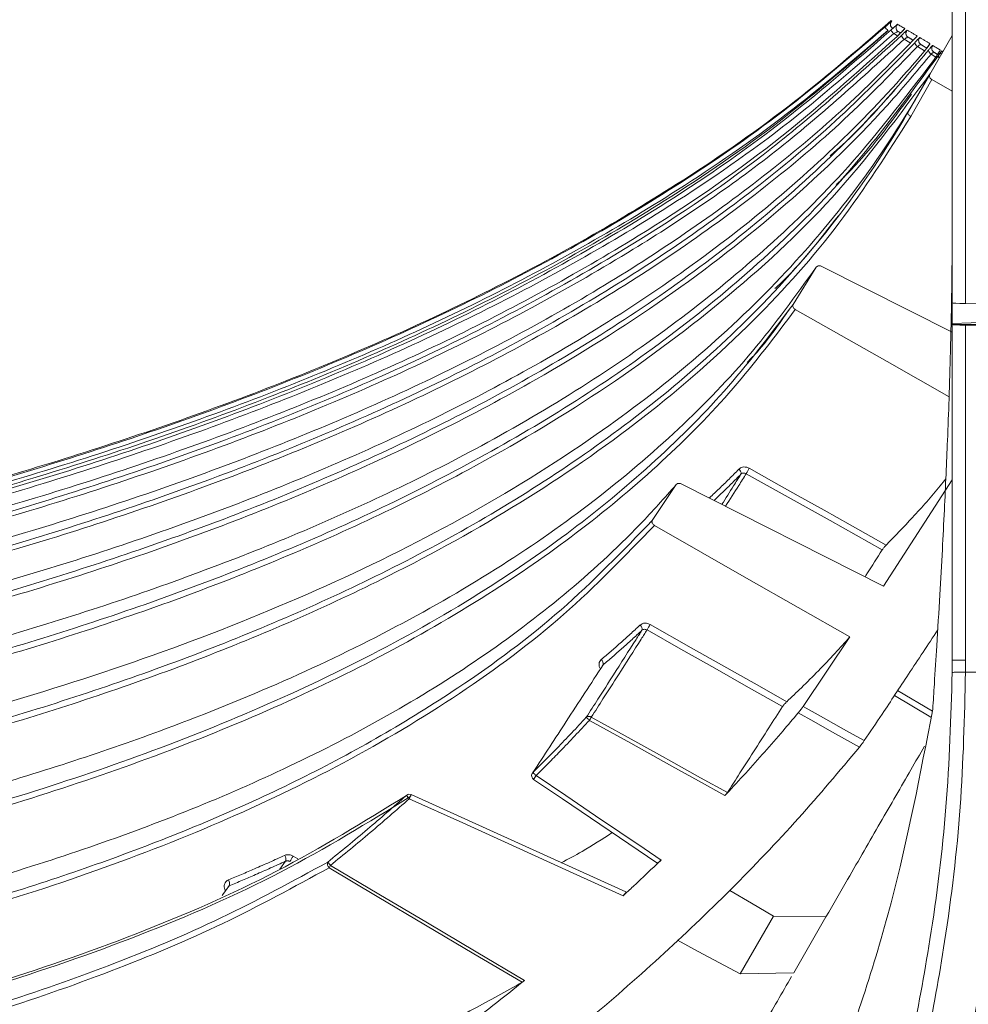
# Model space of a CAD drawing. Header units: millimetres. Extents: x 0 to 1118, y 0 to 864.
# Tile 59 of 256: x 228 to 238, y 394 to 405. Entities that reach past the tile are written whole.
import ezdxf

# ---------------------------------------------------------------- set-up
doc = ezdxf.new("R2010")
doc.units = ezdxf.units.MM

msp = doc.modelspace()

# ---------------------------------------------------------------- linework, layer by layer
at = {"color": 7, "linetype": 'Continuous', "lineweight": 15}
for p, q in [((237.951, 401.724), (237.951, 408.087)), ((237.951, 404.649), (237.705, 404.223)), ((237.466, 403.808), (237.705, 404.223)), ((237.951, 404.042), (237.729, 404.168)), ((236.463, 402.115), (236.211, 401.709)), ((236.525, 402.124), (237.951, 401.405)), ((237.951, 401.5), (237.951, 401.724)), ((238.555, 401.71), (238.098, 401.718)), ((237.951, 401.5), (238.714, 401.527)), ((237.951, 401.487), (237.951, 401.5)), ((237.951, 401.487), (238.714, 401.487)), ((237.951, 397.817), (237.951, 401.487)), ((238.555, 401.473), (238.098, 401.481)), ((234.932, 399.736), (234.67, 399.344)), ((234.994, 399.743), (237.2, 398.625)), ((237.951, 399.787), (237.2, 398.625)), ((236.83, 398.069), (236.319, 397.309)), ((234.38, 395.279), (232.032, 396.344)), ((235.632, 394.382), (235.996, 395.013)), ((235.996, 395.013), (236.57, 395.006)), ((236.57, 395.006), (236.217, 394.395)), ((236.217, 394.395), (235.632, 394.382))]:
    msp.add_line(p, q, dxfattribs=at)
at = {"color": 9, "linetype": 'Continuous', "lineweight": 0}
for p, q in [((238.098, 408.087), (238.098, 401.718)), ((237.353, 404.646), (237.312, 404.671)), ((237.36, 404.695), (237.386, 404.678)), ((237.492, 404.569), (237.426, 404.61)), ((237.468, 404.632), (237.522, 404.599)), ((237.608, 404.552), (237.672, 404.512)), ((237.648, 404.482), (237.571, 404.53)), ((237.772, 404.415), (237.722, 404.447)), ((237.751, 404.47), (237.791, 404.444)), ((237.817, 404.484), (237.821, 404.491)), ((237.729, 404.168), (237.497, 403.765)), ((238.098, 401.481), (238.098, 397.817)), ((238.097, 397.684), (238.555, 397.684)), ((237.354, 397.482), (237.734, 397.258)), ((237.719, 397.191), (237.318, 397.428)), ((230.594, 395.527), (230.658, 395.616)), ((230.739, 395.672), (230.791, 395.643))]:
    msp.add_line(p, q, dxfattribs=at)
at = {"color": 9, "linetype": 'Continuous', "lineweight": 0, "flags": 128}
for points in [[(237.424, 404.718), (237.424, 404.718), (237.431, 404.727)], [(237.701, 404.551), (237.702, 404.552), (237.708, 404.561)], [(237.184, 399.023), (236.9, 399.182), (236.615, 399.342), (236.156, 399.599), (235.697, 399.856)], [(235.731, 399.915), (235.999, 399.765), (236.266, 399.615), (236.551, 399.455), (236.836, 399.296), (237.229, 399.075)], [(234.646, 398.205), (235.095, 397.952), (235.544, 397.698), (235.842, 397.53), (236.141, 397.361)], [(236.094, 397.308), (235.724, 397.518), (235.353, 397.727), (234.983, 397.936), (234.612, 398.146)], [(236.936, 396.864), (236.772, 396.956), (236.609, 397.047), (236.437, 397.143), (236.265, 397.239)], [(236.319, 397.309), (236.486, 397.216), (236.653, 397.123), (236.821, 397.029), (236.989, 396.935)], [(233.982, 397.157), (233.976, 397.163), (233.97, 397.169), (233.964, 397.174), (233.959, 397.179), (233.955, 397.183), (233.951, 397.186), (233.949, 397.189), (233.947, 397.19)], [(235.465, 396.336), (235.175, 396.496), (234.885, 396.657), (234.434, 396.907), (233.982, 397.157)], [(234.002, 397.192), (234.374, 396.986), (234.747, 396.779), (234.905, 396.692), (235.198, 396.529), (235.491, 396.367)], [(233.398, 396.552), (233.392, 396.558), (233.386, 396.564), (233.38, 396.57), (233.375, 396.575), (233.371, 396.579), (233.368, 396.582), (233.366, 396.585), (233.364, 396.586)], [(233.398, 396.552), (233.722, 396.333), (234.047, 396.114), (234.314, 395.933), (234.581, 395.753), (234.765, 395.628)], [(231.979, 396.335), (231.982, 396.339), (231.984, 396.34)], [(234.35, 395.238), (233.765, 395.503), (233.18, 395.769), (232.595, 396.034), (232.01, 396.299)], [(233.245, 394.291), (232.717, 394.604), (232.189, 394.917), (231.661, 395.23), (231.133, 395.543)], [(231.148, 395.57), (231.679, 395.255), (232.21, 394.94), (232.741, 394.625), (233.272, 394.311)]]:
    msp.add_lwpolyline(points, dxfattribs=at)
at = {"color": 7, "linetype": 'Continuous', "lineweight": 15, "flags": 128}
for points in [[(237.917, 400.696), (237.238, 401.082), (236.234, 401.654)], [(236.83, 398.069), (235.701, 398.714), (234.693, 399.29)], [(233.357, 396.578), (233.358, 396.579), (233.364, 396.586)], [(233.371, 396.51), (233.686, 396.297), (234.721, 395.597)], [(235.517, 395.296), (235.756, 395.155), (235.996, 395.013)], [(234.946, 394.751), (235.171, 394.629), (235.632, 394.382)]]:
    msp.add_lwpolyline(points, dxfattribs=at)
at = {"color": 9, "linetype": 'Continuous', "lineweight": 0}
for centre, radius, start, end in [((237.325, 404.773), 0.05, 132.49, 237.9973), ((237.386, 404.737), 0.05, 133.4632, 184.9553), ((237.516, 404.965), 0.374, 216.4202, 223.8858), ((237.403, 404.772), 0.136, 206.7615, 227.8852), ((237.495, 404.675), 0.05, 135.316, 237.9674), ((237.481, 404.68), 0.0895, 198.9037, 232.0829), ((237.61, 404.588), 0.0694, 192.6394, 236.6946), ((237.749, 404.498), 0.0577, 187.7124, 242.0179), ((237.777, 404.512), 0.0499, 209.4608, 237.9955), ((237.826, 404.426), 0.0258, 171.1737, 231.58), ((235.588, 399.861), 0.0527, 350.0049, 57.2623), ((235.035, 400.278), 0.785, 327.5281, 332.4719), ((234.505, 398.155), 0.053, 345.9706, 55.4198), ((233.924, 398.583), 0.815, 327.5813, 332.4187), ((234.078, 397.778), 0.0549, 345.2869, 52.8878), ((233.976, 397.152), 0.048, 57.0843, 126.936), ((234.81, 396.703), 0.944, 148.7929, 151.2071), ((233.669, 396.353), 0.337, 143.6795, 152.2607), ((251.33, 413.469), 25.846, 221.5225, 221.6273), ((232.291, 396.188), 0.302, 148.9508, 158.3184), ((230.594, 395.637), 0.0677, 341.3983, 38.2197), ((230.012, 396.052), 0.82, 327.6135, 332.3865), ((231.176, 395.586), 0.0607, 160.345, 224.7988), ((250.787, 411.448), 25.255, 218.8495, 218.956), ((232.164, 394.966), 1.182, 149.2542, 150.7458), ((229.975, 395.369), 0.0696, 340.9252, 36.3502)]:
    msp.add_arc(centre, radius, start, end, dxfattribs=at)
at = {"color": 7, "linetype": 'Continuous', "lineweight": 15}
for centre, start, end in [((237.386, 404.737), 184.9539, 237.9946), ((237.634, 404.594), 138.1618, 237.961), ((237.777, 404.512), 142.1167, 209.4512), ((237.878, 404.454), 147.267, 197.2866), ((233.399, 396.551), 150, 235.9531), ((233.399, 396.551), 146.8206, 150), ((232.011, 396.298), 65.5917, 123.8486)]:
    msp.add_arc(centre, 0.05, start, end, dxfattribs=at)
for centre in [(238.451, 401.724), (238.451, 401.487)]:
    msp.add_ellipse(centre, major_axis=(0.5, 0), ratio=0.017455, start_param=3.141593, end_param=3.926991, dxfattribs=at)
for points, knots in [([(237.285, 404.813), (236.913, 404.492), (236.166, 403.848), (234.688, 402.832), (232.842, 401.795), (230.594, 400.811), (228.248, 399.995), (226.575, 399.53), (225.444, 399.249), (225.121, 399.174), (224.865, 399.114)], [0, 0, 0, 0, 0.106672, 0.214146, 0.389132, 0.565926, 0.746639, 0.928157, 0.942892, 1, 1, 1, 1]), ([(237.282, 404.803), (237.282, 404.802), (237.279, 404.8), (237.265, 404.787), (237.242, 404.767), (237.224, 404.75), (237.215, 404.742)], [0, 0, 0, 0, 0.03596, 0.35462, 0.677492, 1, 1, 1, 1]), ([(237.275, 404.77), (237.275, 404.772), (237.274, 404.777), (237.276, 404.785), (237.279, 404.794), (237.283, 404.8), (237.285, 404.803), (237.286, 404.804), (237.286, 404.805)], [0, 0, 0, 0, 0.116669, 0.41252, 0.659339, 0.852337, 0.962169, 1, 1, 1, 1]), ([(216.058, 397.567), (217.667, 397.756), (220.086, 398.04), (223.283, 398.613), (225.663, 399.137), (228.012, 399.778), (230.332, 400.568), (232.602, 401.538), (234.518, 402.596), (236.081, 403.661), (236.88, 404.36), (237.282, 404.711)], [0, 0, 0, 0, 0.21343, 0.320601, 0.427759, 0.534584, 0.641381, 0.750656, 0.859848, 0.929641, 1, 1, 1, 1]), ([(237.312, 404.671), (236.913, 404.323), (236.112, 403.622), (234.562, 402.565), (232.678, 401.521), (230.427, 400.55), (228.086, 399.746), (225.697, 399.092), (223.301, 398.565), (220.102, 397.99), (217.679, 397.706), (216.06, 397.516)], [0, 0, 0, 0, 0.069864, 0.14035, 0.246804, 0.353333, 0.462917, 0.572534, 0.679124, 0.785726, 1, 1, 1, 1]), ([(237.251, 404.705), (236.864, 404.37), (236.088, 403.696), (234.57, 402.661), (232.706, 401.625), (230.459, 400.654), (228.121, 399.849), (225.736, 399.195), (223.343, 398.667), (220.146, 398.092), (217.724, 397.808), (216.106, 397.618)], [0, 0, 0, 0, 0.067864, 0.13629, 0.243194, 0.350173, 0.460234, 0.570328, 0.677466, 0.784615, 1, 1, 1, 1]), ([(216.195, 397.711), (217.808, 397.903), (220.229, 398.191), (223.431, 398.774), (225.814, 399.306), (228.167, 399.958), (230.487, 400.758), (232.762, 401.742), (234.635, 402.787), (236.118, 403.804), (236.849, 404.429), (237.215, 404.742)], [0, 0, 0, 0, 0.216388, 0.3249637, 0.4337156, 0.5418131, 0.6503014, 0.760583, 0.8718794, 0.9357316, 1, 1, 1, 1]), ([(237.247, 404.705), (236.882, 404.393), (236.149, 403.766), (234.687, 402.764), (232.848, 401.732), (230.596, 400.747), (228.247, 399.93), (225.855, 399.266), (223.453, 398.729), (220.249, 398.144), (217.821, 397.856), (216.199, 397.663)], [0, 0, 0, 0, 0.0639239, 0.1283011, 0.2357133, 0.3442334, 0.4551559, 0.5665721, 0.6745484, 0.782723, 1, 1, 1, 1]), ([(237.337, 404.733), (237.336, 404.737), (237.336, 404.744), (237.339, 404.754), (237.342, 404.761), (237.344, 404.763), (237.344, 404.764)], [0, 0, 0, 0, 0.347736, 0.651525, 0.890658, 1, 1, 1, 1]), ([(237.424, 404.718), (237.424, 404.718), (237.425, 404.719), (237.425, 404.719), (237.423, 404.717), (237.419, 404.712), (237.408, 404.7), (237.389, 404.681), (237.367, 404.659), (237.353, 404.646), (237.348, 404.64)], [0, 0, 0, 0, 0.017584, 0.059489, 0.126082, 0.235053, 0.404948, 0.617476, 0.852808, 1, 1, 1, 1]), ([(237.45, 404.652), (237.448, 404.657), (237.445, 404.665), (237.445, 404.678), (237.447, 404.688), (237.449, 404.695), (237.451, 404.698), (237.451, 404.699)], [0, 0, 0, 0, 0.282056, 0.527756, 0.734238, 0.896055, 1, 1, 1, 1]), ([(237.569, 404.645), (237.312, 404.382), (236.797, 403.858), (235.658, 402.902), (234.076, 401.822), (231.999, 400.738), (229.769, 399.828), (227.452, 399.079), (225.821, 398.661), (224.808, 398.428), (223.912, 398.229), (221.93, 397.84), (218.967, 397.385), (216.682, 397.142), (215.539, 397.02)], [0, 0, 0, 0, 0.046847, 0.093701, 0.189205, 0.289628, 0.390119, 0.49331, 0.596528, 0.602026, 0.624016, 0.711989, 0.855866, 1, 1, 1, 1]), ([(237.348, 404.64), (236.907, 404.243), (236.02, 403.444), (234.364, 402.325), (232.425, 401.272), (230.184, 400.326), (227.855, 399.544), (225.479, 398.909), (223.093, 398.397), (219.907, 397.841), (217.493, 397.566), (215.881, 397.382)], [0, 0, 0, 0, 0.077549, 0.156008, 0.260501, 0.365066, 0.472561, 0.580087, 0.684803, 0.78953, 1, 1, 1, 1]), ([(237.702, 404.552), (237.702, 404.551), (237.702, 404.551), (237.698, 404.546), (237.691, 404.535), (237.676, 404.516), (237.656, 404.49), (237.638, 404.468), (237.629, 404.458), (237.627, 404.455)], [0, 0, 0, 0, 0.054302, 0.148343, 0.296431, 0.491578, 0.710018, 0.936404, 1, 1, 1, 1]), ([(237.628, 404.457), (237.55, 404.366), (237.209, 403.968), (236.552, 403.302), (235.612, 402.5), (234.596, 401.767), (233.219, 400.916), (231.437, 400.027), (229.222, 399.165), (226.917, 398.459), (224.571, 397.889), (222.213, 397.432), (219.063, 396.939), (216.677, 396.695), (215.084, 396.531)], [0, 0, 0, 0, 0.014859, 0.065588, 0.116695, 0.168798, 0.221168, 0.317279, 0.414263, 0.513118, 0.612352, 0.708988, 0.805773, 1, 1, 1, 1]), ([(237.817, 404.484), (237.817, 404.484), (237.817, 404.484), (237.815, 404.48), (237.808, 404.47), (237.796, 404.45), (237.777, 404.423), (237.759, 404.396), (237.75, 404.382), (237.746, 404.377)], [0, 0, 0, 0, 0.039054, 0.125037, 0.266129, 0.457799, 0.668137, 0.883135, 1, 1, 1, 1]), ([(237.792, 404.446), (237.787, 404.449), (237.774, 404.456), (237.759, 404.465), (237.751, 404.47)], [0, 0, 0, 0, 0.4189463, 1, 1, 1, 1]), ([(237.836, 404.481), (237.837, 404.48), (237.842, 404.477), (237.847, 404.473), (237.849, 404.471), (237.848, 404.471), (237.848, 404.471)], [0, 0, 0, 0, 0.1791824, 0.5895782, 0.9999922, 1, 1, 1, 1]), ([(214.352, 395.731), (215.926, 395.881), (218.288, 396.107), (221.412, 396.555), (223.736, 396.968), (226.033, 397.482), (228.298, 398.122), (230.52, 398.92), (232.324, 399.758), (233.718, 400.564), (234.749, 401.26), (235.722, 402.043), (236.795, 403.063), (237.421, 403.915), (237.8, 404.43)], [0, 0, 0, 0, 0.1806115, 0.2711071, 0.3617083, 0.4519443, 0.5424382, 0.6341223, 0.7264849, 0.7750753, 0.8238791, 0.8734997, 0.9234827, 1, 1, 1, 1]), ([(237.745, 404.376), (237.424, 403.955), (236.858, 403.212), (235.888, 402.278), (234.933, 401.498), (233.901, 400.79), (232.515, 399.98), (230.735, 399.143), (228.537, 398.339), (226.252, 397.685), (223.928, 397.16), (221.59, 396.741), (218.466, 396.291), (216.1, 396.067), (214.521, 395.917)], [0, 0, 0, 0, 0.064349, 0.113292, 0.162601, 0.212867, 0.263387, 0.354369, 0.446125, 0.539531, 0.633268, 0.72472, 0.816299, 1, 1, 1, 1]), ([(237.715, 404.24), (237.371, 403.774), (236.7, 402.867), (235.449, 401.725), (234.11, 400.734), (232.482, 399.77), (230.56, 398.87), (228.345, 398.068), (226.064, 397.426), (223.494, 396.853), (220.64, 396.364), (217.504, 395.964), (215.401, 395.768), (214.349, 395.669)], [0, 0, 0, 0, 0.0697187, 0.135828, 0.2021779, 0.2684083, 0.3600209, 0.4519294, 0.5440369, 0.6359218, 0.7572294, 0.8786202, 1, 1, 1, 1]), ([(236.615, 403.335), (236.659, 403.373), (236.946, 403.62), (237.192, 403.907), (237.401, 404.149)], [0, 0, 0, 0, 0.154747, 1, 1, 1, 1]), ([(237.705, 404.223), (237.703, 404.219), (237.7, 404.211), (237.703, 404.197), (237.71, 404.183), (237.72, 404.173), (237.727, 404.169), (237.729, 404.168)], [0, 0, 0, 0, 0.234574, 0.469435, 0.696002, 0.909801, 1, 1, 1, 1]), ([(237.587, 404.019), (237.587, 404.019), (237.379, 403.658), (236.914, 402.956), (236.084, 401.979), (235.13, 401.081), (233.968, 400.19), (232.593, 399.343), (231.001, 398.559), (229.322, 397.891), (228.133, 397.505), (227.404, 397.291), (226.814, 397.121), (225.337, 396.736), (223.023, 396.255), (220.1, 395.801), (217.041, 395.446), (214.919, 395.267), (213.857, 395.178)], [0, 0, 0, 0, 0.000001, 0.049817, 0.10021, 0.152244, 0.204749, 0.272308, 0.340452, 0.409946, 0.479744, 0.483069, 0.496371, 0.549585, 0.656046, 0.76282, 0.881353, 1, 1, 1, 1]), ([(236.683, 403.019), (236.719, 403.054), (237.029, 403.353), (237.282, 403.701), (237.506, 404.008)], [0, 0, 0, 0, 0.116906, 1, 1, 1, 1]), ([(236.012, 401.881), (236.028, 401.896), (236.288, 402.137), (236.504, 402.417), (236.706, 402.679)], [0, 0, 0, 0, 0.061453, 1, 1, 1, 1]), ([(237.738, 397.278), (237.744, 397.37), (237.759, 397.601), (237.785, 398.019), (237.815, 398.509), (237.843, 399.005), (237.865, 399.446), (237.884, 399.844), (237.901, 400.249), (237.918, 400.694), (237.934, 401.223), (237.945, 401.76), (237.95, 402.234), (237.951, 402.502), (237.951, 402.609)], [0, 0, 0, 0, 0.05178, 0.13012, 0.235022, 0.327841, 0.409333, 0.482863, 0.551904, 0.637278, 0.733652, 0.849142, 0.939521, 1, 1, 1, 1]), ([(236.463, 402.115), (236.238, 401.803), (235.785, 401.176), (234.963, 400.328), (234.045, 399.547), (233.009, 398.824), (231.873, 398.167), (230.642, 397.574), (229.129, 396.963), (227.315, 396.373), (224.955, 395.774), (222.513, 395.311), (220.011, 394.952), (216.956, 394.607), (214.643, 394.431), (213.1, 394.314)], [0, 0, 0, 0, 0.048193, 0.096862, 0.146849, 0.197207, 0.251583, 0.306244, 0.361593, 0.44641, 0.531622, 0.64677, 0.734918, 0.82316, 1, 1, 1, 1]), ([(236.525, 402.124), (236.52, 402.126), (236.509, 402.13), (236.493, 402.131), (236.478, 402.128), (236.468, 402.122), (236.465, 402.117), (236.463, 402.115)], [0, 0, 0, 0, 0.214861, 0.429489, 0.650075, 0.878039, 1, 1, 1, 1]), ([(235.708, 401.072), (235.735, 401.101), (235.911, 401.28), (236.053, 401.487), (236.173, 401.661)], [0, 0, 0, 0, 0.1570559, 1, 1, 1, 1]), ([(236.211, 401.709), (236.209, 401.705), (236.205, 401.697), (236.207, 401.684), (236.214, 401.671), (236.224, 401.661), (236.231, 401.656), (236.234, 401.654)], [0, 0, 0, 0, 0.224588, 0.449443, 0.667527, 0.878095, 1, 1, 1, 1]), ([(234.932, 399.736), (234.802, 399.59), (234.421, 399.164), (233.714, 398.518), (232.787, 397.82), (231.779, 397.197), (230.376, 396.473), (228.533, 395.737), (226.211, 395.057), (223.797, 394.531), (221.403, 394.145), (219.072, 393.86), (216.059, 393.573), (213.78, 393.426), (212.26, 393.328)], [0, 0, 0, 0, 0.0262854, 0.0768738, 0.1274754, 0.1794233, 0.2313824, 0.3311188, 0.4309286, 0.5331628, 0.6354252, 0.7264754, 0.817533, 1, 1, 1, 1]), ([(234.994, 399.743), (234.989, 399.745), (234.978, 399.75), (234.961, 399.751), (234.946, 399.748), (234.936, 399.742), (234.933, 399.737), (234.932, 399.736)], [0, 0, 0, 0, 0.225438, 0.450682, 0.680485, 0.911688, 1, 1, 1, 1]), ([(237.229, 399.075), (237.326, 399.175), (237.529, 399.386), (237.746, 399.629), (237.861, 399.774), (237.882, 399.8)], [0, 0, 0, 0, 0.426955, 0.899982, 1, 1, 1, 1]), ([(234.67, 399.344), (234.668, 399.34), (234.664, 399.333), (234.666, 399.32), (234.672, 399.308), (234.682, 399.297), (234.69, 399.292), (234.693, 399.29)], [0, 0, 0, 0, 0.214122, 0.428453, 0.638229, 0.846033, 1, 1, 1, 1]), ([(237.229, 399.075), (237.225, 399.071), (237.218, 399.064), (237.206, 399.05), (237.195, 399.037), (237.188, 399.028), (237.185, 399.024), (237.184, 399.023)], [0, 0, 0, 0, 0.226274, 0.452694, 0.674857, 0.889496, 1, 1, 1, 1]), ([(237.184, 399.023), (237.13, 398.936), (237.068, 398.839), (237.004, 398.738), (236.997, 398.727)], [0, 0, 0, 0, 0.888817, 1, 1, 1, 1]), ([(237.793, 398.146), (237.686, 397.984), (237.484, 397.677), (237.216, 397.273), (237.054, 397.032), (236.989, 396.935)], [0, 0, 0, 0, 0.399838, 0.759879, 1, 1, 1, 1]), ([(236.141, 397.361), (236.194, 397.412), (236.312, 397.523), (236.488, 397.699), (236.665, 397.884), (236.777, 398.009), (236.83, 398.069)], [0, 0, 0, 0, 0.223016, 0.489484, 0.75634, 1, 1, 1, 1]), ([(237.951, 397.68), (237.951, 397.703), (237.951, 397.737), (237.951, 397.783), (237.951, 397.805), (237.951, 397.817), (237.951, 397.817)], [0, 0, 0, 0, 0.499938, 0.749913, 0.99989, 1, 1, 1, 1]), ([(234.131, 397.764), (234.065, 397.662), (233.932, 397.458), (233.737, 397.158), (233.548, 396.868), (233.425, 396.68), (233.364, 396.586)], [0, 0, 0, 0, 0.266855, 0.533749, 0.766861, 1, 1, 1, 1]), ([(234.125, 397.755), (234.126, 397.757), (234.127, 397.76), (234.13, 397.762), (234.131, 397.764)], [0, 0, 0, 0, 0.44575, 1, 1, 1, 1]), ([(236.141, 397.361), (236.137, 397.357), (236.129, 397.35), (236.117, 397.336), (236.105, 397.323), (236.098, 397.314), (236.095, 397.31), (236.094, 397.308)], [0, 0, 0, 0, 0.228458, 0.457085, 0.680672, 0.895204, 1, 1, 1, 1]), ([(234.788, 389.173), (234.959, 389.493), (235.302, 390.132), (235.779, 391.11), (236.223, 392.104), (236.756, 393.442), (237.33, 395.155), (237.602, 396.568), (237.738, 397.278)], [0, 0, 0, 0, 0.1254742, 0.2510707, 0.3765522, 0.5022205, 0.7498908, 1, 1, 1, 1]), ([(236.265, 397.239), (236.211, 397.173), (236.09, 397.029), (235.899, 396.81), (235.693, 396.58), (235.547, 396.423), (235.471, 396.342), (235.465, 396.336)], [0, 0, 0, 0, 0.211985, 0.467399, 0.723012, 0.978688, 1, 1, 1, 1]), ([(236.094, 397.308), (236.045, 397.231), (235.94, 397.067), (235.778, 396.814), (235.626, 396.578), (235.53, 396.428), (235.491, 396.367)], [0, 0, 0, 0, 0.25297, 0.531484, 0.809997, 1, 1, 1, 1]), ([(236.265, 397.239), (236.27, 397.245), (236.281, 397.257), (236.295, 397.275), (236.307, 397.291), (236.314, 397.302), (236.318, 397.308), (236.319, 397.309)], [0, 0, 0, 0, 0.243225, 0.49571, 0.709154, 0.929092, 1, 1, 1, 1]), ([(236.989, 396.935), (236.986, 396.931), (236.981, 396.922), (236.97, 396.908), (236.958, 396.892), (236.948, 396.879), (236.941, 396.87), (236.938, 396.866), (236.936, 396.864)], [0, 0, 0, 0, 0.2091332, 0.4244048, 0.6335165, 0.8485481, 0.9241444, 1, 1, 1, 1]), ([(236.936, 396.864), (236.717, 396.603), (236.267, 396.067), (235.534, 395.302), (234.756, 394.558), (233.69, 393.63), (232.316, 392.567), (231.162, 391.816), (230.591, 391.444)], [0, 0, 0, 0, 0.122023, 0.250631, 0.378872, 0.507381, 0.756275, 1, 1, 1, 1]), ([(236.57, 395.006), (236.649, 395.144), (236.855, 395.5), (237.167, 396.041), (237.446, 396.525), (237.598, 396.788), (237.647, 396.873)], [0, 0, 0, 0, 0.202514, 0.524346, 0.847186, 1, 1, 1, 1]), ([(235.491, 396.367), (235.49, 396.366), (235.488, 396.363), (235.484, 396.358), (235.48, 396.352), (235.475, 396.346), (235.47, 396.341), (235.467, 396.338), (235.465, 396.336)], [0, 0, 0, 0, 0.171987, 0.349061, 0.521021, 0.697781, 0.84745, 1, 1, 1, 1]), ([(231.979, 396.335), (231.514, 396.049), (230.583, 395.475), (229.035, 394.804), (227.584, 394.302), (225.777, 393.794), (223.591, 393.325), (220.83, 392.918), (218.581, 392.687), (217.259, 392.583), (216.878, 392.553)], [0, 0, 0, 0, 0.111021, 0.222361, 0.333573, 0.409943, 0.583143, 0.7566, 0.930008, 1, 1, 1, 1]), ([(217.156, 392.557), (217.453, 392.581), (218.692, 392.681), (220.86, 392.902), (223.623, 393.31), (225.811, 393.78), (227.621, 394.288), (229.075, 394.791), (230.627, 395.465), (231.56, 396.039), (232.026, 396.326)], [0, 0, 0, 0, 0.055419, 0.231457, 0.407544, 0.583371, 0.660944, 0.773984, 0.887154, 1, 1, 1, 1]), ([(233.673, 395.599), (233.75, 395.639), (233.943, 395.74), (234.122, 395.858), (234.23, 395.929)], [0, 0, 0, 0, 0.40036, 1, 1, 1, 1]), ([(234.765, 395.628), (234.664, 395.532), (234.527, 395.401), (234.387, 395.272), (234.35, 395.238)], [0, 0, 0, 0, 0.734867, 1, 1, 1, 1]), ([(234.765, 395.628), (234.761, 395.624), (234.752, 395.616), (234.739, 395.606), (234.729, 395.599), (234.723, 395.596), (234.722, 395.598), (234.721, 395.598)], [0, 0, 0, 0, 0.217567, 0.434906, 0.657684, 0.882452, 1, 1, 1, 1]), ([(230.041, 395.346), (230.035, 395.338), (230.009, 395.303), (229.982, 395.268), (229.963, 395.241)], [0, 0, 0, 0, 0.250573, 1, 1, 1, 1]), ([(230.041, 395.346), (230.04, 395.346), (230.035, 395.343), (230.028, 395.339), (230.026, 395.334), (230.025, 395.334)], [0, 0, 0, 0, 0.1637094, 0.8822593, 1, 1, 1, 1]), ([(234.379, 395.278), (234.38, 395.278), (234.382, 395.277), (234.38, 395.272), (234.374, 395.264), (234.365, 395.253), (234.357, 395.245), (234.351, 395.239), (234.35, 395.238)], [0, 0, 0, 0, 0.1276629, 0.332473, 0.5237793, 0.7155602, 0.9193746, 1, 1, 1, 1]), ([(236.194, 394.356), (236.09, 394.176), (235.859, 393.775), (235.628, 393.375), (235.5, 393.154)], [0, 0, 0, 0, 0.449506, 1, 1, 1, 1]), ([(233.272, 394.311), (233.041, 394.127), (232.583, 393.763), (231.821, 393.208), (230.992, 392.638), (230.384, 392.257), (230.081, 392.066)], [0, 0, 0, 0, 0.22686, 0.449274, 0.724486, 1, 1, 1, 1]), ([(230.963, 393.204), (231.14, 393.275), (231.528, 393.431), (232.112, 393.694), (232.698, 393.983), (233.068, 394.192), (233.245, 394.291)], [0, 0, 0, 0, 0.22334, 0.489192, 0.756071, 1, 1, 1, 1]), ([(233.272, 394.311), (233.27, 394.309), (233.265, 394.305), (233.257, 394.299), (233.251, 394.295), (233.247, 394.293), (233.245, 394.291)], [0, 0, 0, 0, 0.267842, 0.543724, 0.769746, 1, 1, 1, 1])]:
    msp.add_open_spline(points, degree=3, knots=knots, dxfattribs=at)
at = {"color": 9, "linetype": 'Continuous', "lineweight": 0}
for points, knots in [([(237.28, 404.816), (237.28, 404.816), (237.281, 404.816), (237.283, 404.814), (237.285, 404.813)], [0, 0, 0, 0, 0.483084, 1, 1, 1, 1]), ([(237.291, 404.81), (237.291, 404.81), (237.29, 404.809), (237.285, 404.805), (237.282, 404.803)], [0, 0, 0, 0, 0.3295357, 1, 1, 1, 1]), ([(237.352, 404.774), (237.352, 404.774), (237.351, 404.774), (237.345, 404.769), (237.33, 404.755), (237.308, 404.735), (237.29, 404.719), (237.282, 404.711)], [0, 0, 0, 0, 0.055856, 0.285143, 0.52162, 0.760945, 1, 1, 1, 1]), ([(237.352, 404.774), (237.358, 404.77), (237.369, 404.763), (237.389, 404.752), (237.409, 404.74), (237.424, 404.731), (237.431, 404.727)], [0, 0, 0, 0, 0.250976, 0.501954, 0.761803, 1, 1, 1, 1]), ([(237.312, 404.671), (237.318, 404.675), (237.329, 404.681), (237.344, 404.689), (237.355, 404.694), (237.359, 404.695), (237.36, 404.695), (237.36, 404.695)], [0, 0, 0, 0, 0.247631, 0.492091, 0.726778, 0.94712, 1, 1, 1, 1]), ([(237.348, 404.64), (237.35, 404.642), (237.36, 404.652), (237.379, 404.671), (237.401, 404.693), (237.418, 404.711), (237.429, 404.724), (237.43, 404.726), (237.431, 404.727)], [0, 0, 0, 0, 0.051268, 0.248124, 0.440463, 0.628284, 0.814061, 1, 1, 1, 1]), ([(237.387, 404.679), (237.384, 404.681), (237.374, 404.687), (237.365, 404.692), (237.36, 404.695)], [0, 0, 0, 0, 0.335639, 1, 1, 1, 1]), ([(237.459, 404.71), (237.459, 404.71), (237.459, 404.71), (237.455, 404.707), (237.441, 404.695), (237.42, 404.675), (237.404, 404.659), (237.396, 404.651)], [0, 0, 0, 0, 0.01479, 0.255672, 0.502384, 0.751328, 1, 1, 1, 1]), ([(237.459, 404.71), (237.468, 404.705), (237.484, 404.695), (237.511, 404.679), (237.539, 404.662), (237.559, 404.651), (237.569, 404.645)], [0, 0, 0, 0, 0.240776, 0.481553, 0.730106, 1, 1, 1, 1]), ([(215.427, 396.901), (217.025, 397.076), (219.423, 397.338), (222.594, 397.864), (224.955, 398.347), (227.285, 398.94), (229.587, 399.674), (231.839, 400.58), (233.957, 401.677), (235.573, 402.773), (236.74, 403.75), (237.274, 404.298), (237.542, 404.572)], [0, 0, 0, 0, 0.2005, 0.301118, 0.401725, 0.502069, 0.602388, 0.704863, 0.807265, 0.902722, 0.951365, 1, 1, 1, 1]), ([(215.8, 397.297), (217.405, 397.48), (219.816, 397.755), (223.002, 398.309), (225.375, 398.817), (227.716, 399.438), (230.029, 400.206), (232.293, 401.149), (234.288, 402.226), (236.009, 403.386), (236.932, 404.228), (237.396, 404.651)], [0, 0, 0, 0, 0.208031, 0.312464, 0.416886, 0.521004, 0.625096, 0.731529, 0.837883, 0.918472, 1, 1, 1, 1]), ([(237.426, 404.61), (236.966, 404.19), (236.041, 403.345), (234.334, 402.193), (232.365, 401.127), (230.119, 400.182), (227.786, 399.402), (225.406, 398.769), (223.018, 398.258), (219.83, 397.703), (217.414, 397.427), (215.801, 397.244)], [0, 0, 0, 0, 0.080649, 0.162349, 0.26611, 0.369944, 0.476666, 0.583418, 0.687307, 0.791208, 1, 1, 1, 1]), ([(237.426, 404.61), (237.431, 404.613), (237.441, 404.62), (237.455, 404.627), (237.465, 404.632), (237.467, 404.632), (237.468, 404.632)], [0, 0, 0, 0, 0.255605, 0.5085, 0.75327, 1, 1, 1, 1]), ([(237.524, 404.6), (237.523, 404.601), (237.512, 404.607), (237.494, 404.618), (237.477, 404.627), (237.468, 404.632)], [0, 0, 0, 0, 0.062784, 0.531392, 1, 1, 1, 1]), ([(237.597, 404.628), (237.596, 404.627), (237.594, 404.626), (237.582, 404.615), (237.564, 404.597), (237.549, 404.58), (237.542, 404.572)], [0, 0, 0, 0, 0.224814, 0.482469, 0.741366, 1, 1, 1, 1]), ([(237.571, 404.53), (237.576, 404.533), (237.586, 404.54), (237.597, 404.547), (237.605, 404.552), (237.607, 404.552), (237.608, 404.552)], [0, 0, 0, 0, 0.263126, 0.524448, 0.780388, 1, 1, 1, 1]), ([(237.597, 404.628), (237.607, 404.622), (237.626, 404.61), (237.654, 404.593), (237.682, 404.577), (237.699, 404.566), (237.708, 404.561)], [0, 0, 0, 0, 0.2521523, 0.5043046, 0.7637062, 1, 1, 1, 1]), ([(237.674, 404.514), (237.671, 404.515), (237.659, 404.522), (237.637, 404.535), (237.618, 404.546), (237.608, 404.552)], [0, 0, 0, 0, 0.1293506, 0.5646752, 1, 1, 1, 1]), ([(237.628, 404.457), (237.632, 404.462), (237.643, 404.475), (237.662, 404.499), (237.682, 404.524), (237.697, 404.544), (237.707, 404.558), (237.707, 404.56), (237.708, 404.561)], [0, 0, 0, 0, 0.110672, 0.290079, 0.468541, 0.645998, 0.822969, 1, 1, 1, 1]), ([(237.722, 404.447), (237.586, 404.285), (237.097, 403.7), (236.146, 402.78), (234.827, 401.757), (233.212, 400.744), (231.288, 399.789), (229.056, 398.928), (226.756, 398.233), (224.164, 397.612), (221.285, 397.078), (218.123, 396.639), (216.002, 396.426), (214.941, 396.32)], [0, 0, 0, 0, 0.026057, 0.094164, 0.162517, 0.230745, 0.327081, 0.42375, 0.520643, 0.617284, 0.744797, 0.872407, 1, 1, 1, 1]), ([(214.943, 396.379), (216.529, 396.542), (218.912, 396.787), (222.061, 397.278), (224.406, 397.729), (226.721, 398.287), (229.005, 398.977), (231.244, 399.834), (233.053, 400.727), (234.44, 401.575), (235.453, 402.296), (236.41, 403.103), (237.153, 403.845), (237.557, 404.329), (237.692, 404.49)], [0, 0, 0, 0, 0.191219, 0.28707, 0.383046, 0.478578, 0.574406, 0.671592, 0.76955, 0.81997, 0.870616, 0.922119, 0.973997, 1, 1, 1, 1]), ([(237.571, 404.53), (237.309, 404.26), (236.783, 403.72), (235.615, 402.738), (234.006, 401.643), (231.907, 400.553), (229.672, 399.646), (227.35, 398.9), (224.983, 398.296), (222.608, 397.809), (219.435, 397.282), (217.032, 397.02), (215.427, 396.845)], [0, 0, 0, 0, 0.0477657, 0.0955393, 0.1930117, 0.2930193, 0.3930934, 0.4958287, 0.5985922, 0.6987149, 0.7988481, 1, 1, 1, 1]), ([(237.738, 404.543), (237.737, 404.542), (237.736, 404.542), (237.727, 404.532), (237.711, 404.514), (237.698, 404.498), (237.692, 404.49)], [0, 0, 0, 0, 0.190155, 0.460086, 0.730169, 1, 1, 1, 1]), ([(237.722, 404.447), (237.726, 404.45), (237.733, 404.458), (237.743, 404.466), (237.749, 404.47), (237.75, 404.47), (237.751, 404.47)], [0, 0, 0, 0, 0.271746, 0.542868, 0.811867, 1, 1, 1, 1]), ([(237.738, 404.543), (237.746, 404.538), (237.763, 404.527), (237.793, 404.509), (237.81, 404.498), (237.821, 404.491)], [0, 0, 0, 0, 0.252824, 0.505651, 1, 1, 1, 1]), ([(237.745, 404.376), (237.75, 404.383), (237.761, 404.399), (237.779, 404.426), (237.797, 404.452), (237.81, 404.473), (237.82, 404.488), (237.82, 404.49), (237.821, 404.491)], [0, 0, 0, 0, 0.137162, 0.309453, 0.481955, 0.654605, 0.827295, 1, 1, 1, 1]), ([(237.836, 404.481), (237.835, 404.481), (237.835, 404.48), (237.829, 404.472), (237.817, 404.455), (237.806, 404.438), (237.8, 404.43)], [0, 0, 0, 0, 0.147787, 0.432257, 0.716258, 1, 1, 1, 1]), ([(213.662, 394.958), (215.22, 395.093), (217.559, 395.297), (220.651, 395.696), (222.952, 396.067), (225.226, 396.531), (227.469, 397.112), (229.669, 397.843), (231.459, 398.616), (232.85, 399.365), (233.882, 400.018), (234.861, 400.752), (235.814, 401.615), (236.707, 402.624), (237.231, 403.401), (237.466, 403.809), (237.466, 403.809)], [0, 0, 0, 0, 0.1737182, 0.2607204, 0.3478107, 0.4346054, 0.5216258, 0.6096928, 0.6983593, 0.7453688, 0.7925726, 0.8405229, 0.8888064, 0.9440272, 0.9999995, 1, 1, 1, 1]), ([(237.497, 403.765), (237.246, 403.369), (236.744, 402.576), (235.755, 401.472), (234.586, 400.445), (233.238, 399.517), (231.614, 398.619), (229.704, 397.789), (227.51, 397.055), (225.253, 396.471), (222.71, 395.954), (219.884, 395.517), (216.781, 395.161), (214.7, 394.983), (213.659, 394.895)], [0, 0, 0, 0, 0.055701, 0.111419, 0.17485, 0.238502, 0.302047, 0.38944, 0.477092, 0.564921, 0.652555, 0.768325, 0.884165, 1, 1, 1, 1]), ([(236.234, 401.654), (236.014, 401.361), (235.571, 400.773), (234.781, 399.974), (233.906, 399.237), (232.9, 398.535), (231.775, 397.881), (230.529, 397.28), (229.229, 396.755), (227.406, 396.134), (225.022, 395.509), (222.306, 394.997), (219.79, 394.639), (216.734, 394.294), (214.421, 394.115), (212.878, 393.996)], [0, 0, 0, 0, 0.046084, 0.092572, 0.140172, 0.188087, 0.243469, 0.298866, 0.355204, 0.41155, 0.528008, 0.645126, 0.733693, 0.822352, 1, 1, 1, 1]), ([(212.882, 394.061), (214.421, 394.18), (216.731, 394.359), (219.786, 394.704), (222.26, 395.056), (224.903, 395.551), (227.225, 396.148), (229.042, 396.752), (230.389, 397.285), (231.693, 397.904), (232.851, 398.572), (233.858, 399.273), (234.723, 399.997), (235.526, 400.8), (235.982, 401.405), (236.211, 401.709)], [0, 0, 0, 0, 0.177421, 0.266237, 0.355128, 0.467268, 0.579876, 0.637471, 0.695057, 0.753541, 0.812008, 0.858205, 0.904668, 0.952124, 1, 1, 1, 1]), ([(235.731, 399.915), (235.722, 399.919), (235.703, 399.928), (235.671, 399.931), (235.64, 399.924), (235.624, 399.911), (235.617, 399.905)], [0, 0, 0, 0, 0.22984, 0.486534, 0.743263, 1, 1, 1, 1]), ([(235.294, 399.591), (235.296, 399.592), (235.332, 399.625), (235.403, 399.694), (235.51, 399.797), (235.581, 399.869), (235.617, 399.905)], [0, 0, 0, 0, 0.013086, 0.326289, 0.663123, 1, 1, 1, 1]), ([(235.64, 399.851), (235.604, 399.815), (235.533, 399.744), (235.435, 399.648), (235.372, 399.589), (235.346, 399.564)], [0, 0, 0, 0, 0.37036, 0.740768, 1, 1, 1, 1]), ([(235.431, 399.521), (235.474, 399.588), (235.544, 399.7), (235.613, 399.808), (235.64, 399.851)], [0, 0, 0, 0, 0.6050553, 1, 1, 1, 1]), ([(235.697, 399.856), (235.67, 399.813), (235.596, 399.696), (235.52, 399.576), (235.472, 399.5)], [0, 0, 0, 0, 0.3667788, 1, 1, 1, 1]), ([(235.697, 399.856), (235.693, 399.859), (235.683, 399.863), (235.667, 399.864), (235.652, 399.861), (235.644, 399.855), (235.64, 399.851)], [0, 0, 0, 0, 0.229876, 0.486563, 0.743265, 1, 1, 1, 1]), ([(217.695, 393.476), (218.087, 393.515), (219.407, 393.646), (221.636, 393.926), (224.354, 394.395), (226.799, 394.986), (228.963, 395.687), (230.839, 396.484), (232.412, 397.386), (233.699, 398.341), (234.346, 399.01), (234.67, 399.344)], [0, 0, 0, 0, 0.061896, 0.208063, 0.354277, 0.500275, 0.612822, 0.725509, 0.837786, 0.918912, 1, 1, 1, 1]), ([(234.693, 399.29), (234.371, 398.956), (233.723, 398.285), (232.567, 397.428), (231.304, 396.674), (229.937, 396.023), (228.496, 395.465), (226.856, 394.948), (225.028, 394.488), (223.009, 394.09), (220.954, 393.773), (219.261, 393.567), (218.256, 393.465), (217.95, 393.434)], [0, 0, 0, 0, 0.081835, 0.164684, 0.249272, 0.333893, 0.420433, 0.506991, 0.61754, 0.728112, 0.839585, 0.951067, 1, 1, 1, 1]), ([(234.111, 397.821), (234.146, 397.851), (234.215, 397.91), (234.32, 398.003), (234.427, 398.099), (234.499, 398.166), (234.535, 398.199)], [0, 0, 0, 0, 0.240141, 0.480307, 0.740137, 1, 1, 1, 1]), ([(234.646, 398.205), (234.638, 398.209), (234.619, 398.218), (234.589, 398.222), (234.558, 398.216), (234.542, 398.205), (234.535, 398.199)], [0, 0, 0, 0, 0.215958, 0.477275, 0.738633, 1, 1, 1, 1]), ([(233.947, 397.19), (233.99, 397.256), (234.09, 397.412), (234.272, 397.698), (234.432, 397.948), (234.535, 398.109), (234.556, 398.142)], [0, 0, 0, 0, 0.20515, 0.480428, 0.893368, 1, 1, 1, 1]), ([(234.612, 398.146), (234.591, 398.113), (234.488, 397.951), (234.328, 397.7), (234.145, 397.414), (234.045, 397.258), (234.002, 397.192)], [0, 0, 0, 0, 0.1068097, 0.5196678, 0.7948912, 1, 1, 1, 1]), ([(234.556, 398.142), (234.52, 398.109), (234.448, 398.042), (234.341, 397.946), (234.235, 397.853), (234.166, 397.793), (234.131, 397.764)], [0, 0, 0, 0, 0.259839, 0.51971, 0.759843, 1, 1, 1, 1]), ([(234.556, 398.142), (234.56, 398.145), (234.568, 398.151), (234.583, 398.154), (234.599, 398.152), (234.608, 398.148), (234.612, 398.146)], [0, 0, 0, 0, 0.261387, 0.522732, 0.784034, 1, 1, 1, 1]), ([(234.111, 397.821), (234.108, 397.819), (234.099, 397.81), (234.088, 397.789), (234.085, 397.76), (234.09, 397.735), (234.099, 397.722), (234.102, 397.718)], [0, 0, 0, 0, 0.106125, 0.365996, 0.625837, 0.885619, 1, 1, 1, 1]), ([(238.098, 397.817), (238.098, 397.806), (238.098, 397.784), (238.098, 397.75), (238.097, 397.717), (238.097, 397.695), (238.097, 397.684)], [0, 0, 0, 0, 0.249996, 0.499994, 0.749996, 1, 1, 1, 1]), ([(237.951, 284.992), (237.938, 285.762), (237.913, 287.303), (237.7, 290.288), (237.254, 293.942), (236.472, 298.235), (235.484, 302.49), (234.321, 306.699), (233.011, 310.866), (231.58, 314.995), (229.546, 320.463), (227.654, 325.207), (225.806, 329.975), (224.517, 333.423), (223.344, 336.929), (222.52, 339.792), (221.978, 341.954), (221.523, 344.127), (221.166, 346.31), (220.913, 348.509), (220.774, 350.721), (220.756, 352.937), (220.865, 355.151), (221.105, 357.357), (221.479, 359.544), (221.987, 361.707), (222.626, 363.832), (223.389, 365.914), (224.264, 367.948), (225.234, 369.934), (226.284, 371.877), (227.759, 374.413), (229.699, 377.514), (231.749, 380.763), (233.428, 383.604), (234.663, 385.896), (235.71, 388.108), (236.565, 390.244), (237.261, 392.46), (237.686, 394.464), (237.906, 396.212), (237.936, 397.19), (237.951, 397.68)], [0, 0, 0, 0, 0.0193822, 0.0388004, 0.075345, 0.1120217, 0.1486283, 0.1853012, 0.2219431, 0.2586245, 0.2953262, 0.3688295, 0.387236, 0.4240983, 0.4615096, 0.4802981, 0.4991074, 0.5176371, 0.5361868, 0.5547781, 0.5733481, 0.5919726, 0.6105533, 0.6291427, 0.6478005, 0.6663925, 0.6850541, 0.7036351, 0.7221884, 0.740787, 0.7592835, 0.7777999, 0.8146582, 0.851371, 0.8745471, 0.8977545, 0.9169135, 0.9361394, 0.9556682, 0.9753594, 0.9876467, 1, 1, 1, 1]), ([(238.097, 397.684), (238.085, 397.192), (238.062, 396.206), (237.852, 394.467), (237.442, 392.482), (236.762, 390.267), (235.903, 388.093), (234.839, 385.836), (233.591, 383.517), (231.908, 380.671), (229.855, 377.419), (227.915, 374.322), (226.44, 371.792), (225.393, 369.856), (224.423, 367.877), (223.551, 365.851), (222.79, 363.78), (222.154, 361.665), (221.648, 359.515), (221.275, 357.336), (221.037, 355.141), (220.929, 352.936), (220.947, 350.729), (221.086, 348.528), (221.339, 346.335), (221.696, 344.161), (222.151, 341.995), (222.693, 339.839), (223.516, 336.982), (224.69, 333.482), (225.978, 330.039), (227.827, 325.273), (229.718, 320.527), (231.751, 315.056), (233.182, 310.922), (234.49, 306.75), (235.651, 302.534), (236.636, 298.275), (237.414, 293.97), (237.859, 290.308), (238.059, 287.309), (238.097, 285.764), (238.097, 284.991), (238.097, 284.991)], [0, 0, 0, 0, 0.0123807, 0.0248327, 0.0440771, 0.0633306, 0.0831137, 0.1029031, 0.1261369, 0.1494136, 0.1861536, 0.2229786, 0.2414313, 0.2599003, 0.278386, 0.2969128, 0.3154117, 0.3339172, 0.3524913, 0.3709937, 0.3895652, 0.4080629, 0.4265536, 0.4451007, 0.4635799, 0.4821029, 0.500572, 0.519309, 0.5380692, 0.5754123, 0.6122376, 0.6306355, 0.7041547, 0.7408734, 0.7776087, 0.8143, 0.8509716, 0.8877034, 0.924337, 0.9610886, 0.9805274, 0.9999999, 1, 1, 1, 1]), ([(238.555, 284.991), (238.555, 284.991), (238.555, 285.716), (238.507, 287.895), (238.209, 291.526), (237.571, 295.851), (236.701, 300.141), (235.639, 304.383), (234.411, 308.583), (233.047, 312.739), (231.57, 316.859), (230.011, 320.949), (228.403, 325.022), (226.791, 329.098), (225.233, 333.199), (223.807, 337.355), (222.808, 340.882), (222.171, 343.746), (221.788, 345.916), (221.509, 348.102), (221.343, 350.303), (221.298, 352.51), (221.381, 354.718), (221.595, 356.915), (221.945, 359.096), (222.431, 361.251), (223.05, 363.37), (223.799, 365.45), (224.662, 367.48), (225.626, 369.463), (226.671, 371.399), (228.146, 373.93), (230.094, 377.023), (232.168, 380.28), (233.882, 383.146), (235.142, 385.453), (236.198, 387.652), (237.055, 389.744), (237.764, 391.911), (238.237, 393.977), (238.508, 395.909), (238.539, 397.091), (238.555, 397.684)], [0, 0, 0, 0, 0, 0.018255, 0.054844, 0.0916, 0.128238, 0.164958, 0.201629, 0.238343, 0.275048, 0.311769, 0.348505, 0.38527, 0.422071, 0.458917, 0.495813, 0.51427, 0.532739, 0.551249, 0.56973, 0.588266, 0.606756, 0.62531, 0.643805, 0.662301, 0.680869, 0.699355, 0.717902, 0.736369, 0.754811, 0.773274, 0.810081, 0.846802, 0.870446, 0.894122, 0.912941, 0.93182, 0.950971, 0.970267, 0.985078, 1, 1, 1, 1]), ([(238.908, 397.682), (238.889, 397.082), (238.85, 395.88), (238.566, 393.934), (238.079, 391.861), (237.357, 389.683), (236.48, 387.562), (235.399, 385.336), (234.119, 383.013), (232.39, 380.146), (230.303, 376.894), (228.348, 373.809), (226.87, 371.289), (225.825, 369.362), (224.862, 367.391), (224, 365.373), (223.254, 363.307), (222.637, 361.199), (222.152, 359.057), (221.805, 356.889), (221.593, 354.705), (221.511, 352.51), (221.557, 350.315), (221.724, 348.126), (222.005, 345.95), (222.39, 343.79), (223.029, 340.938), (224.034, 337.424), (225.467, 333.282), (227.032, 329.191), (228.654, 325.121), (230.272, 321.05), (231.841, 316.959), (233.329, 312.836), (234.704, 308.674), (235.942, 304.467), (237.016, 300.213), (237.897, 295.911), (238.544, 291.566), (238.863, 287.916), (238.897, 285.721), (238.908, 284.991)], [0, 0, 0, 0, 0.0151052, 0.0302135, 0.0493734, 0.0685948, 0.0878524, 0.1070619, 0.1307913, 0.1545261, 0.1912488, 0.2279761, 0.2463528, 0.2647277, 0.2830942, 0.3014952, 0.3198943, 0.3383011, 0.3567075, 0.3750776, 0.393479, 0.4118812, 0.4302759, 0.4486715, 0.4670576, 0.4854449, 0.5038098, 0.54055, 0.5772798, 0.614004, 0.6507265, 0.6874493, 0.7241836, 0.7609161, 0.7976672, 0.8344158, 0.8711927, 0.9079655, 0.9448022, 0.9816285, 1, 1, 1, 1]), ([(233.364, 396.586), (233.451, 396.674), (233.594, 396.817), (233.788, 397.019), (233.894, 397.133), (233.947, 397.19)], [0, 0, 0, 0, 0.442846, 0.721406, 1, 1, 1, 1]), ([(233.982, 397.157), (233.929, 397.1), (233.822, 396.986), (233.671, 396.829), (233.529, 396.684), (233.442, 396.596), (233.398, 396.552)], [0, 0, 0, 0, 0.2785671, 0.5571681, 0.778576, 1, 1, 1, 1]), ([(231.119, 395.606), (231.192, 395.666), (231.337, 395.784), (231.553, 395.965), (231.767, 396.148), (231.908, 396.273), (231.979, 396.335)], [0, 0, 0, 0, 0.249917, 0.499866, 0.749915, 1, 1, 1, 1]), ([(232.01, 396.299), (231.94, 396.237), (231.798, 396.113), (231.584, 395.929), (231.367, 395.748), (231.221, 395.629), (231.148, 395.57)], [0, 0, 0, 0, 0.249913, 0.499862, 0.749915, 1, 1, 1, 1]), ([(230.031, 395.411), (230.079, 395.431), (230.175, 395.471), (230.326, 395.536), (230.483, 395.605), (230.593, 395.654), (230.647, 395.679)], [0, 0, 0, 0, 0.23165, 0.4633113, 0.7316463, 1, 1, 1, 1]), ([(230.658, 395.616), (230.604, 395.591), (230.494, 395.541), (230.336, 395.472), (230.185, 395.407), (230.089, 395.367), (230.041, 395.346)], [0, 0, 0, 0, 0.268344, 0.536706, 0.768347, 1, 1, 1, 1]), ([(230.739, 395.672), (230.734, 395.675), (230.724, 395.68), (230.709, 395.684), (230.693, 395.687), (230.677, 395.687), (230.661, 395.685), (230.652, 395.681), (230.647, 395.679)], [0, 0, 0, 0, 0.161143, 0.32669, 0.492608, 0.66334, 0.829264, 1, 1, 1, 1]), ([(230.705, 395.613), (230.702, 395.614), (230.697, 395.617), (230.689, 395.619), (230.681, 395.62), (230.673, 395.62), (230.665, 395.618), (230.661, 395.617), (230.658, 395.616)], [0, 0, 0, 0, 0.1610649, 0.3265273, 0.4924772, 0.6632238, 0.8292174, 1, 1, 1, 1]), ([(231.133, 395.543), (230.751, 395.335), (229.986, 394.917), (228.745, 394.399), (227.448, 393.948), (225.58, 393.416), (223.099, 392.899), (219.577, 392.412), (215.559, 392.078), (212.574, 391.917), (211.081, 391.836)], [0, 0, 0, 0, 0.068074, 0.136165, 0.205835, 0.275515, 0.425909, 0.577137, 0.788424, 1, 1, 1, 1]), ([(211.086, 391.904), (212.577, 391.985), (215.561, 392.147), (219.572, 392.479), (223.093, 392.966), (225.567, 393.481), (227.43, 394.011), (228.721, 394.46), (229.965, 394.977), (230.734, 395.397), (231.119, 395.606)], [0, 0, 0, 0, 0.2115026, 0.4231329, 0.5736117, 0.7247465, 0.7937813, 0.8628058, 0.9314121, 1, 1, 1, 1]), ([(230.031, 395.411), (230.029, 395.41), (230.018, 395.405), (230.001, 395.391), (229.987, 395.366), (229.984, 395.337), (229.989, 395.311), (229.999, 395.298), (230.002, 395.293)], [0, 0, 0, 0, 0.048516, 0.261553, 0.47439, 0.687114, 0.899862, 1, 1, 1, 1])]:
    msp.add_open_spline(points, degree=3, knots=knots, dxfattribs=at)
for points in [[(237.466, 403.808), (237.465, 403.806), (237.463, 403.8), (237.469, 403.788), (237.481, 403.776), (237.491, 403.769), (237.497, 403.765)], [(238.098, 397.817), (238.076, 397.817), (238.032, 397.817), (237.987, 397.817), (237.957, 397.817), (237.953, 397.817), (237.951, 397.817)], [(238.097, 397.684), (238.075, 397.684), (238.032, 397.684), (237.987, 397.683), (237.957, 397.682), (237.953, 397.681), (237.951, 397.68)]]:
    msp.add_open_spline(points, degree=3, dxfattribs=at)

doc.saveas('drawing.dxf')
